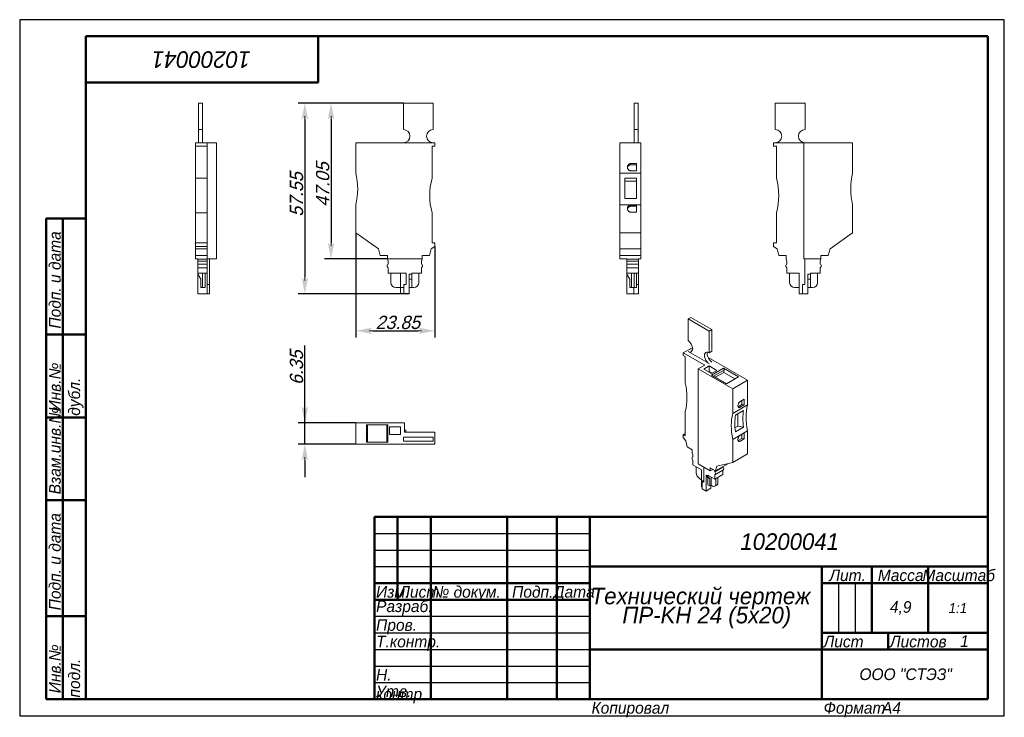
# Model space of a CAD drawing. Header units: millimetres. Extents: x 0 to 297, y 0 to 210.
import ezdxf

# ---------------------------------------------------------------- set-up
doc = ezdxf.new("R2010")
doc.units = ezdxf.units.MM
doc.styles.add('TextStyle_1', font='T-FLEX Type A.TTF', dxfattribs={"oblique": 15, "height": 4})
doc.dimstyles.new('DIM_ST_1', dxfattribs={"dimtxt": 4, "dimasz": 5, "dimexe": 2, "dimexo": 0, "dimgap": 0.5, "dimtad": 1, "dimrnd": 0.01, "dimdsep": 46, "dimtxsty": 'TextStyle_1', "dimblk": 'Arrow_3_C7_Status', "dimcen": 0.09, "dimclrd": 7, "dimclre": 7, "dimclrt": 7, "dimazin": 0, "dimtfac": 1, "dimtdec": 0, "dimtmove": 0, "dimatfit": 0, "dimldrblk": 'NONE', "dimfxl": 1, "dimtvp": 1, "dimtolj": 1, "dimarcsym": 0})
doc.dimstyles.new('DIM_ST_2', dxfattribs={"dimtxt": 4, "dimasz": 5, "dimexe": 2, "dimexo": 0, "dimgap": 0.5, "dimtad": 1, "dimrnd": 0.01, "dimdsep": 46, "dimtxsty": 'TextStyle_1', "dimblk": 'Arrow_3_C7_Status', "dimcen": 0.09, "dimclrd": 7, "dimclre": 7, "dimclrt": 7, "dimazin": 0, "dimtfac": 1, "dimtdec": 0, "dimtmove": 0, "dimatfit": 0, "dimldrblk": 'NONE', "dimfxl": 1, "dimtvp": 1, "dimtolj": 1, "dimarcsym": 0})

# ---------------------------------------------------------------- blocks, each defined once
blk = doc.blocks.new('Arrow_3_C7_Status')
at = {"color": 7, "linetype": 'Continuous', "lineweight": 0}
blk.add_line((-1, 0), (-0.8, 0), dxfattribs=at)
at = {"color": 7}
blk.add_solid([(-1, -0.2), (0, 0), (-0.8, 0), (-1, 0.2)], dxfattribs=at)
blk = doc.blocks.new('*D5')
at = {"color": 7, "lineweight": -2}
for p, q in [((115.73, 184.86), (91.91, 184.86)), ((93.91, 179.86), (93.91, 142.81)), ((110.93, 137.81), (91.91, 137.81))]:
    blk.add_line(p, q, dxfattribs=at)
at = {"layer": 'Defpoints', "color": 0}
for p in [(115.73, 184.86), (93.91, 137.81), (110.93, 137.81)]:
    blk.add_point(p, dxfattribs=at)
at = {"color": 7, "lineweight": -2, "xscale": 5, "yscale": 5, "zscale": 5}
for p, rotation in [((93.91, 184.86), 90.0000000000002), ((93.91, 137.81), 270.0000000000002)]:
    blk.add_blockref('Arrow_3_C7_Status', p, dxfattribs=dict(at, rotation=rotation))
at = {"color": 7, "insert": (91.41, 160.26), "char_height": 4, "attachment_point": 5, "rotation": 90, "style": 'TextStyle_1'}
blk.add_mtext('\\A1;47.05{\\H0.5x;\\S^ ;}', dxfattribs=at)
blk = doc.blocks.new('_None')
blk = doc.blocks.new('*D6')
at = {"color": 7, "lineweight": -2}
for p, q in [((115.73, 184.86), (84.01, 184.86)), ((86.01, 179.86), (86.01, 132.31)), ((117.48, 127.31), (84.01, 127.31))]:
    blk.add_line(p, q, dxfattribs=at)
at = {"layer": 'Defpoints', "color": 0}
for p in [(115.73, 184.86), (86.01, 127.31), (117.48, 127.31)]:
    blk.add_point(p, dxfattribs=at)
at = {"color": 7, "lineweight": -2, "xscale": 5, "yscale": 5, "zscale": 5}
for p, rotation in [((86.01, 184.86), 90.0000000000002), ((86.01, 127.31), 270.0000000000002)]:
    blk.add_blockref('Arrow_3_C7_Status', p, dxfattribs=dict(at, rotation=rotation))
at = {"color": 7, "insert": (83.51, 157.25), "char_height": 4, "attachment_point": 5, "rotation": 90, "style": 'TextStyle_1'}
blk.add_mtext('\\A1;57.55{\\H0.5x;\\S^ ;}', dxfattribs=at)
blk = doc.blocks.new('*D7')
at = {"color": 7, "lineweight": -2}
for p, q in [((101.38, 145.66), (101.38, 114.14)), ((125.23, 141.6), (125.23, 114.14)), ((106.38, 116.14), (120.23, 116.14))]:
    blk.add_line(p, q, dxfattribs=at)
at = {"layer": 'Defpoints', "color": 0}
for p in [(101.38, 145.66), (125.23, 141.6), (125.23, 116.14)]:
    blk.add_point(p, dxfattribs=at)
at = {"color": 7, "lineweight": -2, "xscale": 5, "yscale": 5, "zscale": 5, "rotation": 180}
blk.add_blockref('Arrow_3_C7_Status', (101.38, 116.14), dxfattribs=at)
at = {"color": 7, "lineweight": -2, "xscale": 5, "yscale": 5, "zscale": 5}
blk.add_blockref('Arrow_3_C7_Status', (125.23, 116.14), dxfattribs=at)
at = {"color": 7, "insert": (114.07, 118.64), "char_height": 4, "attachment_point": 5, "style": 'TextStyle_1'}
blk.add_mtext('\\A1;23.85{\\H0.5x;\\S^ ;}', dxfattribs=at)
blk = doc.blocks.new('*D8')
at = {"color": 7, "lineweight": -2}
for p, q in [((86.01, 88.33), (86.01, 111.67)), ((86.01, 93.33), (86.01, 98.33)), ((101.38, 88.33), (84.01, 88.33)), ((86.01, 81.98), (86.01, 88.33)), ((101.38, 81.98), (84.01, 81.98)), ((86.01, 76.98), (86.01, 71.98))]:
    blk.add_line(p, q, dxfattribs=at)
at = {"layer": 'Defpoints', "color": 0}
for p in [(86.01, 88.33), (101.38, 88.33), (101.38, 81.98)]:
    blk.add_point(p, dxfattribs=at)
at = {"color": 7, "lineweight": -2, "xscale": 5, "yscale": 5, "zscale": 5}
for p, rotation in [((86.01, 88.33), 270), ((86.01, 81.98), 90)]:
    blk.add_blockref('Arrow_3_C7_Status', p, dxfattribs=dict(at, rotation=rotation))
at = {"color": 7, "insert": (83.51, 105), "char_height": 4, "attachment_point": 5, "rotation": 90, "style": 'TextStyle_1'}
blk.add_mtext('\\A1;6.35{\\H0.5x;\\S^ ;}', dxfattribs=at)
blk = doc.blocks.new('_FR1Страница_1')
at = {"color": 7, "linetype": 'Continuous', "lineweight": 25}
for p, q in [((0, 210), (0, 0)), ((297, 210), (0, 210)), ((297, 0), (297, 210)), ((107, 55), (172, 55)), ((107, 50), (172, 50)), ((107, 45), (172, 45)), ((247, 40), (247, 25)), ((252, 40), (252, 25)), ((107, 30), (172, 30)), ((107, 25), (172, 25)), ((107, 20), (172, 20)), ((242, 20), (292, 20)), ((262, 20), (262, 20)), ((107, 15), (172, 15)), ((107, 10), (172, 10)), ((0, 0), (297, 0))]:
    blk.add_line(p, q, dxfattribs=at)
at = {"color": 7, "linetype": 'Continuous', "lineweight": 50}
for p, q in [((20, 5), (20, 205)), ((20, 205), (292, 205)), ((90, 191), (90, 205)), ((292, 205), (292, 5)), ((20, 191), (90, 191)), ((8, 5), (8, 150)), ((8, 150), (20, 150)), ((13, 150), (13, 5)), ((8, 115), (20, 115)), ((8, 90), (20, 90)), ((20, 65), (8, 65)), ((107, 5), (107, 60)), ((107, 60), (292, 60)), ((114, 60), (114, 35)), ((124, 60), (124, 5)), ((147, 60), (147, 5)), ((162, 60), (162, 5)), ((172, 60), (172, 5)), ((172, 45), (292, 45)), ((242, 45), (242, 5)), ((257, 45), (257, 25)), ((274, 45), (274, 25)), ((107, 40), (172, 40)), ((242, 40), (292, 40)), ((107, 35), (172, 35)), ((8, 30), (20, 30)), ((242, 25), (292, 25)), ((262, 25), (262, 20)), ((172, 20), (292, 20)), ((20, 5), (8, 5)), ((292, 5), (20, 5))]:
    blk.add_line(p, q, dxfattribs=at)
at = {"color": 7}
for s, insert, char_height, width, attachment_point, rotation in [('\\pl0.5;{\\fT-FLEX Type A|b0|i1;\\l\\C250;10200041 \\P}', (55, 198), 5, 72.5, 5, 180), ('\\pl0.5;{\\fT-FLEX Type A|b0|i1;\\l\\C250; Подп. и дата\\P}', (8.875, 115), 3.5, 36.75, 1, 90), ('\\pl0.5;{\\fT-FLEX Type A|b0|i1;\\l\\C250;\\P}', (16.5, 132.5), 3.5, 36.75, 5, 90), ('\\pl0.5;{\\fT-FLEX Type A|b0|i1;\\l\\C250; Инв.№ дубл.\\P}', (8.875, 90), 3.5, 26.75, 1, 90), ('\\pl0.5;{\\fT-FLEX Type A|b0|i1;\\l\\C250;\\P}', (16.5, 102.5), 3.5, 26.75, 5, 90), ('\\pl0.5;{\\fT-FLEX Type A|b0|i1;\\l\\C250; Взам.инв.№\\P}', (8.875, 65), 3.5, 26.75, 1, 90), ('\\pl0.5;{\\fT-FLEX Type A|b0|i1;\\l\\C250;\\P}', (16.5, 77.5), 3.5, 26.75, 5, 90), ('\\pl0.5;{\\fT-FLEX Type A|b0|i1;\\l\\C250; Подп. и дата\\P}', (8.875, 30), 3.5, 36.75, 1, 90), ('\\pl0.5;{\\fT-FLEX Type A|b0|i1;\\l\\C250;\\P}', (16.5, 47.5), 3.5, 36.75, 5, 90), ('\\pl0.5;{\\fT-FLEX Type A|b0|i1;\\l\\C250; Инв.№ подл.\\P}', (8.875, 5), 3.5, 26.75, 1, 90), ('\\pl0.5;{\\fT-FLEX Type A|b0|i1;\\l\\C250;\\H0.857143x;\\P}', (16.5, 17.5), 3.5, 26.75, 5, 90)]:
    blk.add_mtext(s, dxfattribs=dict(at, insert=insert, char_height=char_height, width=width, attachment_point=attachment_point, rotation=rotation))
for s, insert, char_height, width, attachment_point in [('{\\fT-FLEX Type A|b0|i1;\\l\\C250;\\P}', (110.5, 59.125), 3.5, 8.75, 2), ('{\\fT-FLEX Type A|b0|i1;\\l\\C250;\\P}', (114, 59.125), 3.5, 11.75, 1), ('{\\fT-FLEX Type A|b0|i1;\\l\\C250; \\P}', (124, 59.125), 3.5, 24.75, 1), ('{\\fT-FLEX Type A|b0|i1;\\l\\C250;\\P}', (162, 59.125), 3.5, 11.75, 1), ('{\\fT-FLEX Type A|b0|i1;\\l\\C250;\\fT-FLEX Type A|b0|i0;\\P}', (110.5, 54.125), 3.5, 8.75, 2), ('{\\fT-FLEX Type A|b0|i1;\\l\\C250;\\P}', (114, 54.125), 3.5, 11.75, 1), ('{\\fT-FLEX Type A|b0|i1;\\l\\C250; \\P}', (124, 54.125), 3.5, 24.75, 1), ('{\\fT-FLEX Type A|b0|i1;\\l\\C250;\\P}', (162, 54.125), 3.5, 11.75, 1), ('\\pl0.5;{\\fT-FLEX Type A|b0|i1;\\l\\C250;10200041 \\P}', (232, 52.5), 5, 122.5, 5), ('{\\fT-FLEX Type A|b0|i1;\\l\\C250;\\P}', (110.5, 49.125), 3.5, 8.75, 2), ('{\\fT-FLEX Type A|b0|i1;\\l\\C250;\\P}', (114, 49.125), 3.5, 11.75, 1), ('{\\fT-FLEX Type A|b0|i1;\\l\\C250; \\P}', (124, 49.125), 3.5, 24.75, 1), ('{\\fT-FLEX Type A|b0|i1;\\l\\C250;\\P}', (162, 49.125), 3.5, 11.75, 1), ('{\\fT-FLEX Type A|b0|i1;\\l\\C250; \\P}', (110.5, 44.125), 3.5, 8.75, 2), ('{\\fT-FLEX Type A|b0|i1;\\l\\C250;\\P}', (114, 44.125), 3.5, 11.75, 1), ('{\\fT-FLEX Type A|b0|i1;\\l\\C250; \\P}', (124, 44.125), 3.5, 24.75, 1), ('{\\fT-FLEX Type A|b0|i1;\\l\\C250;\\P}', (162, 44.125), 3.5, 11.75, 1), ('\\pl0.5;{\\fT-FLEX Type A|b0|i1;\\l\\C250;Лит.\\P}', (249.5, 44.125), 3.5, 16.75, 2), ('\\pl0.5;{\\fT-FLEX Type A|b0|i1;\\l\\C250;Масса\\P}', (265.5, 44.125), 3.5, 18.75, 2), ('\\pl0.5;{\\fT-FLEX Type A|b0|i1;\\l\\C250;Масштаб\\P}', (283, 44.125), 3.5, 19.75, 2), ('\\pl0.5;{\\fT-FLEX Type A|b0|i1;\\l\\C250;Изм.\\H0.857143x;\\P}', (107, 39.125), 3.5, 8.75, 1), ('\\pl0.5;{\\fT-FLEX Type A|b0|i1;\\l\\C250;Лист\\fT-FLEX Type A|b0|i0;\\H0.857143x;\\P}', (114, 39.125), 3.5, 11.75, 1), ('\\pl0.5;{\\fT-FLEX Type A|b0|i1;\\l\\C250;№ докум.\\P}', (124, 39.125), 3.5, 24.75, 1), ('\\pl0.5;{\\fT-FLEX Type A|b0|i1;\\l\\C250;Подп.\\P}', (154.5, 39.125), 3.5, 16.75, 2), ('\\pl0.5;{\\fT-FLEX Type A|b0|i1;\\l\\C250;Дата\\fT-FLEX Type A|b0|i0;\\H0.857143x;\\P}', (167, 39.125), 3.5, 11.75, 2), ('\\pl0.5;{\\fT-FLEX Type A|b0|i1;\\l\\C250;Разраб.\\P}', (107, 32.5), 3.5, 18.75, 4), ('\\pl0.5;{\\fT-FLEX Type A|b0|i1;\\l\\C250;\\P}', (124, 34.125), 3.5, 24.75, 1), ('\\pl0.5;{\\fT-FLEX Type A|b0|i1;\\l\\C250;\\H0.857143x;\\P}', (162, 34.125), 3.5, 11.75, 1), ('\\pl0.5;{\\fT-FLEX Type A|b0|i1;\\l\\C250;4,9\\P}', (265.5, 32.5), 3.5, 18.75, 5), ('{\\fT-FLEX Type A|b0|i1;\\l\\C250;1:1\\P}', (283, 32.5), 3, 19.5, 5), ('\\pl0.5;{\\fT-FLEX Type A|b0|i1;\\l\\C250;\\P}', (244.5, 32.5), 3.5, 6.75, 5), ('\\pl0.5;{\\fT-FLEX Type A|b0|i1;\\l\\C250;\\P}', (249.5, 32.5), 3.5, 6.75, 5), ('\\pl0.5;{\\fT-FLEX Type A|b0|i1;\\l\\C250;\\P}', (254.5, 32.5), 3.5, 6.75, 5), ('\\pl0.5;{\\fT-FLEX Type A|b0|i1;\\l\\C250;\\H0.857143x;\\P}', (283, 32.5), 3.5, 19.75, 5), ('\\pl0.5;{\\fT-FLEX Type A|b0|i1;\\l\\C250;Пров.\\P}', (107, 29.125), 3.5, 18.75, 1), ('\\pl0.5;{\\fT-FLEX Type A|b0|i1;\\l\\C250;\\P}', (124, 29.125), 3.5, 24.75, 1), ('\\pl0.5;{\\fT-FLEX Type A|b0|i1;\\l\\C250;\\P}', (162, 29.125), 3.5, 11.75, 1), ('\\pl0.5;{\\fT-FLEX Type A|b0|i1;\\l\\C250;Т.контр.\\P}', (107, 24.125), 3.5, 18.75, 1), ('\\pl0.5;{\\fT-FLEX Type A|b0|i1;\\l\\C250;\\P}', (124, 24.125), 3.5, 24.75, 1), ('\\pl0.5;{\\fT-FLEX Type A|b0|i1;\\l\\C250;\\H0.857143x;\\P}', (162, 24.125), 3.5, 11.75, 1), ('\\pl0.5;{\\fT-FLEX Type A|b0|i1;\\l\\C250;Лист\\P}', (242, 24.125), 3.5, 11.75, 1), ('\\pl0.5;{\\fT-FLEX Type A|b0|i1;\\l\\C250;\\H0.857143x;\\P}', (257, 24.125), 3.5, 11.75, 2), ('\\pl0.5;{\\fT-FLEX Type A|b0|i1;\\l\\C250;Листов\\P}', (262, 24.125), 3.5, 17.75, 1), ('{\\fT-FLEX Type A|b0|i1;\\l\\C250;1\\P}', (285, 22.5), 3.5, 15.75, 5), ('\\pl0.5;{\\fT-FLEX Type A|b0|i1;\\l\\C250;\\H0.857143x;\\P}', (285, 24.125), 3.5, 15.75, 2), ('{\\fT-FLEX Type A|b0|i1;\\l\\C250;\\P}', (257, 22.5), 3.5, 11.75, 5), ('\\pl0.5;{\\fT-FLEX Type A|b0|i1;\\l\\C250;\\P}', (107, 19.125), 3.5, 18.75, 1), ('\\pl0.5;{\\fT-FLEX Type A|b0|i1;\\l\\C250;\\P}', (124, 19.125), 3.5, 24.75, 1), ('\\pl0.5;{\\fT-FLEX Type A|b0|i1;\\l\\C250;\\P}', (162, 19.125), 3.5, 11.75, 1), ('{\\fT-FLEX Type A|b0|i1;\\l\\C250;}', (207, 20), 3, 71.5, 5), ('\\pl0.5;{\\fT-FLEX Type A|b0|i1;\\l\\C250;Н. контр.\\P}', (107, 14.125), 3.5, 18.75, 1), ('\\pl0.5;{\\fT-FLEX Type A|b0|i1;\\l\\C250;\\P}', (124, 14.125), 3.5, 24.75, 1), ('\\pl0.5;{\\fT-FLEX Type A|b0|i1;\\l\\C250;\\H0.857143x;\\P}', (162, 14.125), 3.5, 11.75, 1), ('\\pl0.6;{\\fT-FLEX Type A|b0|i1;\\l\\C250; \\P}', (207, 12.5), 3.5, 71.75, 5), ('\\pl0.5;{\\fT-FLEX Type A|b0|i1;\\l\\C250;ООО "СТЭЗ"\\P}', (267, 12.5), 3.5, 51.75, 5), ('\\pl0.5;{\\fT-FLEX Type A|b0|i1;\\l\\C250;Утв.\\P}', (107, 9.125), 3.5, 18.75, 1), ('\\pl0.5;{\\fT-FLEX Type A|b0|i1;\\l\\C250;\\P}', (124, 9.125), 3.5, 24.75, 1), ('\\pl0.5;{\\fT-FLEX Type A|b0|i1;\\l\\C250;\\H0.857143x;\\P}', (162, 9.125), 3.5, 11.75, 1), ('\\pl0.5;{\\fT-FLEX Type A|b0|i1;\\l\\C250;Копировал\\P}', (172, 4.125), 3.5, 23.566, 1), ('\\pl0.5;{\\fT-FLEX Type A|b0|i1;\\l\\C250;\\P}', (193.816, 4.125), 3.5, 40.967, 1), ('\\pl0.5;{\\fT-FLEX Type A|b0|i1;\\l\\C250;Формат\\P}', (242, 4.125), 3.5, 18.675, 1), ('\\pl0.5;{\\fT-FLEX Type A|b0|i1;\\l\\C250;\\P}', (258.925, 4.125), 3.5, 9.825, 1), ('{\\fT-FLEX Type A|b0|i1;\\l\\C250;A4\\P}', (262.962, 4.125), 3.5, 9.825, 2)]:
    blk.add_mtext(s, dxfattribs=dict(at, insert=insert, char_height=char_height, width=width, attachment_point=attachment_point))
at = {"color": 7, "insert": (207, 32.5), "char_height": 5, "width": 72.5, "attachment_point": 5, "line_spacing_factor": 0.69}
blk.add_mtext('\\pl0.5;{\\fT-FLEX Type A|b0|i1;\\l\\C250;Технический чертеж    ПР-KH 24 (5x20)\\P}', dxfattribs=at)
blk = doc.blocks.new('Страница_1')
at = {"color": 7, "linetype": 'Continuous', "lineweight": 20}
for p, q in [((53.893, 176.856), (53.893, 184.856)), ((53.893, 184.856), (55.093, 184.856)), ((55.093, 184.856), (55.093, 176.856)), ((115.73, 184.856), (115.73, 176.856)), ((124.73, 184.856), (115.73, 184.856)), ((124.73, 176.856), (124.73, 184.856)), ((186.56, 184.856), (185.36, 184.856)), ((185.36, 176.856), (185.36, 184.856)), ((186.56, 184.856), (186.56, 176.856)), ((227.898, 184.856), (227.898, 176.856)), ((236.898, 184.856), (227.898, 184.856)), ((236.898, 176.856), (236.898, 184.856)), ((53.893, 172.856), (53.893, 176.856)), ((53.893, 176.856), (55.093, 176.856)), ((55.093, 172.856), (55.093, 176.856)), ((185.36, 176.856), (185.36, 172.856)), ((186.56, 176.856), (185.36, 176.856)), ((186.56, 176.856), (186.56, 172.856)), ((56.593, 172.856), (53.043, 172.856)), ((53.043, 171.856), (53.043, 172.856)), ((56.593, 172.856), (59.393, 172.856)), ((56.593, 172.856), (56.593, 171.856)), ((59.393, 137.806), (59.393, 172.856)), ((125.23, 172.856), (101.38, 172.856)), ((101.38, 172.856), (101.38, 163.725)), ((125.23, 171.856), (125.23, 172.856)), ((181.06, 172.856), (187.41, 172.856)), ((181.06, 163.725), (181.06, 172.856)), ((187.41, 172.856), (187.41, 163.725)), ((227.398, 172.856), (236.548, 172.856)), ((227.398, 172.856), (227.398, 171.856)), ((236.548, 137.806), (236.548, 172.856)), ((251.248, 172.856), (236.548, 172.856)), ((251.248, 163.725), (251.248, 172.856)), ((53.043, 171.856), (53.043, 162.203)), ((53.043, 171.856), (56.593, 171.856)), ((56.593, 171.856), (56.593, 162.203)), ((124.38, 171.856), (125.23, 171.856)), ((124.38, 171.856), (124.38, 162.203)), ((227.398, 171.856), (228.248, 171.856)), ((228.248, 171.856), (228.248, 162.203)), ((186.01, 166.57), (184.31, 166.57)), ((186.01, 164.442), (186.01, 166.57)), ((181.06, 154.187), (181.06, 163.725)), ((181.06, 163.725), (187.41, 163.725)), ((184.31, 166.206), (186.01, 166.206)), ((184.31, 164.442), (186.01, 164.442)), ((187.41, 154.187), (187.41, 163.725)), ((53.043, 162.203), (56.593, 162.203)), ((53.043, 151.713), (53.043, 162.203)), ((56.593, 151.713), (56.593, 162.203)), ((182.56, 162.171), (186.01, 162.171)), ((182.56, 156.041), (182.56, 162.171)), ((186.01, 161.268), (182.56, 161.268)), ((186.01, 156.041), (186.01, 162.171)), ((182.56, 156.041), (186.01, 156.041)), ((53.043, 151.713), (56.593, 151.713)), ((53.043, 142.632), (53.043, 151.713)), ((56.593, 151.713), (56.593, 142.632)), ((101.38, 145.656), (101.38, 154.187)), ((124.38, 142.632), (124.38, 151.713)), ((181.06, 154.187), (181.06, 145.656)), ((181.06, 154.187), (187.41, 154.187)), ((186.01, 154.07), (184.31, 154.07)), ((184.31, 153.706), (186.01, 153.706)), ((184.31, 151.942), (186.01, 151.942)), ((186.01, 151.942), (186.01, 154.07)), ((187.41, 145.656), (187.41, 154.187)), ((228.248, 151.713), (228.248, 142.632)), ((251.248, 154.187), (251.248, 145.656)), ((101.38, 145.656), (108.183, 140.892)), ((181.06, 140.892), (181.06, 145.656)), ((181.06, 145.656), (187.41, 145.656)), ((187.41, 145.656), (187.41, 140.892)), ((244.445, 140.892), (251.248, 145.656)), ((56.593, 142.632), (53.043, 142.632)), ((53.043, 141.6), (53.043, 142.632)), ((56.593, 142.632), (56.593, 141.6)), ((125.23, 142.632), (124.38, 142.632)), ((125.23, 141.6), (125.23, 142.632)), ((228.248, 142.632), (227.398, 142.632)), ((227.398, 142.632), (227.398, 141.6)), ((53.043, 141.6), (56.593, 141.6)), ((53.043, 140.856), (53.043, 141.6)), ((53.043, 138.856), (53.043, 140.856)), ((53.043, 140.856), (56.593, 140.856)), ((56.593, 141.6), (56.593, 140.856)), ((56.593, 140.856), (56.593, 138.856)), ((108.183, 140.892), (108.729, 138.856)), ((123.631, 138.856), (124.166, 140.856)), ((124.166, 140.856), (125.23, 141.6)), ((181.06, 138.856), (181.06, 140.892)), ((181.06, 140.892), (187.41, 140.892)), ((187.41, 140.892), (187.41, 138.856)), ((227.398, 141.6), (228.461, 140.856)), ((228.461, 140.856), (228.997, 138.856)), ((243.899, 138.856), (244.445, 140.892)), ((53.043, 137.806), (53.043, 138.856)), ((56.593, 138.856), (53.043, 138.856)), ((53.043, 137.806), (53.768, 137.806)), ((53.768, 137.717), (53.768, 137.806)), ((56.593, 137.717), (53.768, 137.717)), ((53.768, 137.717), (53.768, 137.167)), ((56.593, 137.167), (53.768, 137.167)), ((53.768, 137.167), (53.768, 136.274)), ((56.593, 138.856), (56.593, 137.717)), ((59.393, 137.806), (56.593, 137.806)), ((56.593, 137.717), (56.593, 137.167)), ((56.593, 136.274), (56.593, 137.167)), ((57.268, 130.156), (57.268, 137.806)), ((108.729, 138.856), (110.93, 138.856)), ((110.93, 138.856), (110.93, 137.806)), ((110.93, 137.806), (121.43, 137.806)), ((110.93, 137.806), (110.93, 137.717)), ((110.93, 137.717), (111.13, 137.167)), ((111.13, 137.167), (111.13, 136.274)), ((121.43, 137.717), (121.23, 137.167)), ((121.23, 137.167), (121.23, 136.274)), ((121.43, 137.806), (121.43, 138.856)), ((121.43, 138.856), (123.631, 138.856)), ((121.43, 137.717), (121.43, 137.806)), ((181.06, 137.806), (181.06, 138.856)), ((187.41, 138.856), (181.06, 138.856)), ((181.06, 137.806), (183.185, 137.806)), ((183.185, 137.717), (183.185, 137.806)), ((186.685, 137.717), (183.185, 137.717)), ((183.185, 137.167), (183.185, 137.717)), ((186.685, 137.167), (183.185, 137.167)), ((183.185, 136.274), (183.185, 137.167)), ((186.685, 137.806), (187.41, 137.806)), ((186.685, 137.806), (186.685, 137.717)), ((186.685, 137.717), (186.685, 137.167)), ((186.685, 137.167), (186.685, 136.274)), ((187.41, 138.856), (187.41, 137.806)), ((228.997, 138.856), (231.198, 138.856)), ((231.198, 138.856), (231.198, 137.717)), ((231.198, 137.717), (231.398, 137.167)), ((231.398, 136.274), (231.398, 137.167)), ((236.548, 137.806), (241.698, 137.806)), ((236.848, 130.156), (236.848, 137.806)), ((241.498, 137.167), (241.698, 137.717)), ((241.498, 136.274), (241.498, 137.167)), ((241.698, 138.856), (243.899, 138.856)), ((241.698, 137.806), (241.698, 138.856)), ((241.698, 137.717), (241.698, 137.806)), ((53.768, 135.556), (53.768, 136.274)), ((56.593, 136.274), (53.768, 136.274)), ((53.768, 135.556), (53.768, 135.109)), ((53.768, 135.109), (53.768, 133.506)), ((56.593, 135.109), (53.768, 135.109)), ((56.593, 135.556), (56.593, 136.274)), ((56.593, 135.109), (56.593, 135.556)), ((56.593, 135.109), (56.593, 133.506)), ((110.872, 135.556), (111.13, 135.109)), ((111.13, 135.109), (111.13, 133.506)), ((121.488, 135.556), (121.23, 135.109)), ((121.23, 135.109), (121.23, 133.506)), ((183.185, 136.274), (183.185, 135.556)), ((183.185, 136.274), (186.685, 136.274)), ((183.185, 135.109), (183.185, 135.556)), ((183.185, 133.506), (183.185, 135.109)), ((183.185, 135.109), (186.685, 135.109)), ((186.685, 136.274), (186.685, 135.556)), ((186.685, 135.556), (186.685, 135.109)), ((186.685, 135.109), (186.685, 133.506)), ((231.398, 135.109), (231.14, 135.556)), ((231.398, 135.109), (231.398, 133.506)), ((241.498, 135.109), (241.756, 135.556)), ((241.498, 133.506), (241.498, 135.109)), ((53.768, 133.506), (56.593, 133.506)), ((53.768, 133.206), (53.768, 133.506)), ((53.768, 133.206), (53.768, 127.306)), ((54.618, 131.734), (53.768, 133.206)), ((54.618, 131.734), (54.618, 129.156)), ((55.118, 133.506), (55.118, 130.656)), ((55.918, 130.656), (55.918, 133.506)), ((56.593, 127.306), (56.593, 133.506)), ((116.58, 133.506), (111.13, 133.506)), ((111.98, 130.656), (111.98, 133.506)), ((114.88, 129.156), (114.88, 133.506)), ((116.58, 133.506), (116.58, 130.156)), ((117.48, 133.206), (117.48, 127.306)), ((118.28, 133.206), (117.48, 133.206)), ((117.48, 131.734), (118.28, 131.734)), ((121.23, 133.506), (118.28, 133.506)), ((118.28, 133.206), (118.28, 133.506)), ((118.28, 131.734), (118.28, 133.206)), ((118.28, 131.734), (118.28, 129.156)), ((120.38, 133.506), (120.38, 130.656)), ((183.185, 133.506), (183.185, 133.206)), ((186.685, 133.506), (183.185, 133.506)), ((183.185, 133.206), (184.035, 131.734)), ((183.185, 127.306), (183.185, 133.206)), ((184.035, 129.156), (184.035, 131.734)), ((184.535, 130.656), (184.535, 133.506)), ((185.335, 130.656), (185.335, 133.506)), ((186.01, 129.156), (186.01, 133.506)), ((186.685, 133.506), (186.685, 130.156)), ((235.148, 133.506), (231.398, 133.506)), ((232.248, 130.656), (232.248, 133.506)), ((235.148, 127.306), (235.148, 133.506)), ((237.748, 127.306), (237.748, 133.206)), ((237.748, 133.206), (238.548, 133.206)), ((238.548, 131.734), (237.748, 131.734)), ((241.498, 133.506), (238.548, 133.506)), ((238.548, 133.506), (238.548, 133.206)), ((238.548, 133.206), (238.548, 131.734)), ((238.548, 129.156), (238.548, 131.734)), ((240.648, 130.656), (240.648, 133.506)), ((55.118, 129.156), (54.618, 129.156)), ((55.118, 129.156), (55.118, 130.656)), ((55.918, 129.156), (55.118, 129.156)), ((55.918, 129.156), (55.918, 130.656)), ((56.593, 130.156), (57.268, 130.156)), ((57.268, 127.306), (57.268, 130.156)), ((113.48, 129.156), (114.88, 129.156)), ((114.88, 129.156), (114.88, 127.306)), ((115.88, 129.156), (114.88, 129.156)), ((115.88, 130.156), (115.88, 127.306)), ((116.58, 130.156), (115.88, 130.156)), ((117.48, 129.156), (118.28, 129.156)), ((118.28, 129.156), (118.88, 129.156)), ((184.535, 129.156), (184.035, 129.156)), ((184.535, 129.156), (184.535, 130.656)), ((185.335, 129.156), (184.535, 129.156)), ((185.21, 129.156), (185.21, 127.306)), ((185.335, 129.156), (185.335, 130.656)), ((186.01, 129.156), (185.335, 129.156)), ((186.01, 130.156), (186.685, 130.156)), ((186.685, 130.156), (186.685, 127.306)), ((233.748, 129.156), (235.148, 129.156)), ((236.848, 130.156), (236.148, 130.156)), ((236.148, 127.306), (236.148, 130.156)), ((238.548, 129.156), (237.748, 129.156)), ((238.548, 129.156), (239.148, 129.156)), ((56.593, 127.306), (53.768, 127.306)), ((56.593, 127.306), (57.268, 127.306)), ((114.88, 127.306), (115.88, 127.306)), ((117.48, 127.306), (115.88, 127.306)), ((185.21, 127.306), (183.185, 127.306)), ((186.685, 127.306), (185.21, 127.306)), ((236.148, 127.306), (235.148, 127.306)), ((237.748, 127.306), (236.148, 127.306)), ((202.441, 120.195), (201.592, 119.706)), ((201.592, 119.706), (201.592, 113.174)), ((207.956, 116.031), (201.592, 119.706)), ((202.441, 120.195), (208.805, 116.521)), ((208.805, 116.521), (207.956, 116.031)), ((207.956, 109.499), (207.956, 116.031)), ((208.805, 116.521), (208.805, 109.989)), ((200.178, 109.499), (202.688, 110.949)), ((201.592, 109.908), (207.956, 106.233)), ((202.688, 110.949), (203.006, 110.765)), ((208.805, 109.989), (207.956, 109.499)), ((200.178, 109.499), (206.648, 105.764)), ((200.178, 109.499), (200.178, 108.683)), ((200.178, 108.683), (200.779, 108.336)), ((200.779, 108.336), (200.779, 100.454)), ((207.648, 108.085), (219.553, 101.212)), ((206.648, 105.764), (204.668, 104.621)), ((204.668, 76.003), (204.668, 104.621)), ((215.063, 98.62), (204.668, 104.621)), ((206.33, 104.6), (207.956, 105.539)), ((208.664, 103.253), (206.33, 104.6)), ((207.956, 105.539), (207.956, 103.906)), ((207.956, 105.539), (210.29, 104.192)), ((212.334, 104.91), (208.657, 102.787)), ((210.29, 104.192), (208.664, 103.253)), ((209.249, 102.446), (212.551, 104.352)), ((212.551, 104.352), (212.334, 104.91)), ((212.334, 104.91), (216.854, 102.3)), ((212.358, 103.59), (212.358, 104.241)), ((207.956, 103.906), (207.744, 103.784)), ((208.876, 103.376), (207.956, 103.906)), ((213.177, 100.178), (208.657, 102.787)), ((209.813, 102.12), (212.358, 103.59)), ((215.723, 101.647), (212.358, 103.59)), ((213.177, 100.178), (216.854, 102.3)), ((215.063, 98.62), (219.553, 101.212)), ((219.553, 101.212), (219.553, 93.756)), ((215.063, 91.164), (215.063, 98.62)), ((218.563, 95.508), (217.361, 94.814)), ((217.856, 95.1), (217.856, 93.881)), ((218.563, 93.77), (218.563, 95.508)), ((215.063, 91.164), (219.553, 93.756)), ((217.856, 93.881), (216.715, 93.222)), ((217.361, 93.076), (218.563, 93.77)), ((218.563, 93.77), (217.856, 93.881)), ((200.779, 91.889), (200.779, 84.475)), ((215.9, 90.637), (218.339, 92.046)), ((216.583, 87.33), (216.583, 91.032)), ((101.38, 88.326), (116.08, 88.326)), ((101.38, 88.326), (101.38, 81.976)), ((104.621, 87.751), (104.621, 82.551)), ((104.621, 87.751), (111.013, 87.751)), ((104.927, 87.751), (104.927, 82.551)), ((110.707, 87.751), (110.707, 82.551)), ((111.013, 82.551), (111.013, 87.751)), ((111.58, 84.876), (111.58, 87.176)), ((111.58, 87.176), (114.88, 87.176)), ((114.88, 87.176), (114.88, 84.876)), ((116.08, 85.526), (116.08, 88.326)), ((116.08, 86.201), (116.48, 86.201)), ((116.48, 85.526), (116.48, 86.201)), ((215.757, 86.853), (216.583, 87.33)), ((215.867, 85.651), (218.306, 87.06)), ((218.306, 87.06), (216.583, 87.33)), ((114.88, 84.876), (111.58, 84.876)), ((115.73, 84.026), (124.73, 84.026)), ((115.73, 82.826), (115.73, 84.026)), ((125.23, 85.526), (116.08, 85.526)), ((124.73, 82.826), (124.73, 84.026)), ((125.23, 85.526), (125.23, 81.976)), ((200.178, 84.822), (200.779, 85.169)), ((200.779, 84.475), (200.178, 84.822)), ((200.178, 84.822), (200.178, 83.979)), ((200.178, 83.979), (200.93, 82.937)), ((215.063, 83.377), (219.553, 85.969)), ((215.063, 83.377), (215.063, 76.411)), ((217.856, 83.675), (216.715, 83.016)), ((218.563, 85.302), (217.361, 84.608)), ((217.361, 82.87), (218.563, 83.564)), ((217.856, 84.894), (217.856, 83.675)), ((218.563, 83.564), (217.856, 83.675)), ((218.563, 83.564), (218.563, 85.302)), ((219.553, 79.003), (219.553, 85.969)), ((125.23, 81.976), (101.38, 81.976)), ((111.013, 82.551), (104.621, 82.551)), ((124.73, 82.826), (115.73, 82.826)), ((200.93, 82.937), (201.309, 81.086)), ((201.309, 81.086), (202.865, 80.187)), ((203.007, 77.046), (202.824, 77.516)), ((202.865, 80.187), (202.865, 79.257)), ((202.865, 79.257), (203.007, 78.726)), ((203.007, 78.05), (202.88, 77.977)), ((203.007, 77.998), (203.007, 78.726)), ((215.063, 76.411), (219.553, 79.003)), ((203.007, 77.046), (203.007, 75.737)), ((205.658, 74.206), (203.007, 75.737)), ((204.085, 73.339), (204.085, 75.115)), ((204.668, 76.003), (208.31, 73.9)), ((206.383, 70.501), (206.383, 75.013)), ((208.31, 74.757), (209.866, 73.859)), ((208.31, 73.9), (208.31, 74.757)), ((208.31, 73.9), (209.052, 74.329)), ((209.671, 73.599), (212.146, 75.028)), ((213.768, 76.111), (209.866, 73.859)), ((209.866, 73.859), (210.252, 75.299)), ((210.252, 75.299), (215.063, 76.411)), ((212.146, 75.175), (212.146, 75.028)), ((212.328, 74.336), (212.146, 74.076)), ((205.146, 71.502), (205.658, 71.206)), ((205.658, 69.144), (205.658, 74.206)), ((207.02, 67.807), (207.02, 72.624)), ((207.621, 71.769), (207.02, 72.624)), ((207.02, 72.624), (207.585, 72.298)), ((207.585, 72.543), (207.585, 72.298)), ((209.671, 71.338), (207.585, 72.543)), ((207.585, 72.298), (208.186, 71.443)), ((207.621, 71.769), (207.621, 69.665)), ((208.186, 71.443), (207.621, 71.769)), ((208.186, 69.338), (208.186, 71.443)), ((208.54, 71.992), (208.54, 69.542)), ((209.671, 72.647), (212.146, 74.076)), ((209.671, 73.599), (209.671, 73.972)), ((209.671, 72.647), (209.854, 72.907)), ((212.146, 72.767), (209.671, 71.338)), ((209.671, 71.338), (209.671, 72.647)), ((210.025, 69.909), (210.025, 71.542)), ((210.59, 70.236), (210.59, 71.869)), ((212.146, 74.076), (212.146, 72.767)), ((205.888, 69.011), (205.658, 69.144)), ((206.365, 71.063), (205.888, 70.787)), ((205.888, 68.46), (205.888, 70.787)), ((206.383, 70.501), (205.888, 70.787)), ((207.02, 67.807), (205.888, 68.46)), ((206.365, 71.063), (206.383, 71.053)), ((208.451, 68.634), (207.02, 67.807)), ((208.186, 69.338), (207.621, 69.665)), ((208.54, 69.542), (208.186, 69.338)), ((208.575, 69.522), (208.451, 69.45)), ((208.451, 69.491), (208.451, 68.634)), ((208.54, 69.542), (208.964, 69.297)), ((209.714, 69.223), (210.28, 69.549))]:
    blk.add_line(p, q, dxfattribs=at)
at = {"color": 7, "lineweight": 20, "flags": 128}
for points in [[(184.31, 166.57), (184.215, 166.565), (184.119, 166.551), (184.023, 166.526), (183.93, 166.49), (183.839, 166.445), (183.753, 166.39), (183.673, 166.326), (183.599, 166.255), (183.514, 166.15), (183.444, 166.038), (183.387, 165.917), (183.345, 165.786), (183.319, 165.648), (183.31, 165.506), (183.319, 165.364), (183.345, 165.226), (183.387, 165.095), (183.444, 164.974), (183.514, 164.861), (183.599, 164.757), (183.673, 164.686), (183.753, 164.622), (183.839, 164.567), (183.93, 164.522), (184.023, 164.486), (184.119, 164.461), (184.215, 164.447), (184.31, 164.442)], [(184.31, 166.206), (184.189, 166.198), (184.066, 166.174), (183.942, 166.131), (183.85, 166.087), (183.762, 166.033), (183.679, 165.968), (183.603, 165.895), (183.512, 165.784), (183.437, 165.662), (183.38, 165.534), (183.34, 165.402), (183.326, 165.324)], [(184.31, 154.07), (184.215, 154.065), (184.119, 154.051), (184.023, 154.026), (183.93, 153.99), (183.839, 153.945), (183.753, 153.89), (183.673, 153.826), (183.599, 153.755), (183.514, 153.65), (183.444, 153.538), (183.387, 153.417), (183.345, 153.286), (183.319, 153.148), (183.31, 153.006), (183.319, 152.864), (183.345, 152.726), (183.387, 152.595), (183.444, 152.474), (183.514, 152.361), (183.599, 152.257), (183.673, 152.186), (183.753, 152.122), (183.839, 152.067), (183.93, 152.022), (184.023, 151.986), (184.119, 151.961), (184.215, 151.947), (184.31, 151.942)], [(184.31, 153.706), (184.215, 153.701), (184.119, 153.687), (184.023, 153.662), (183.93, 153.626), (183.839, 153.581), (183.753, 153.526), (183.673, 153.462), (183.599, 153.391), (183.514, 153.287), (183.444, 153.174), (183.387, 153.053), (183.345, 152.922), (183.326, 152.824)], [(217.361, 94.814), (217.226, 94.72), (217.092, 94.594), (216.967, 94.439), (216.859, 94.267), (216.772, 94.086), (216.709, 93.904), (216.668, 93.718), (216.654, 93.537), (216.668, 93.372), (216.709, 93.233), (216.772, 93.124), (216.859, 93.043), (216.967, 92.996), (217.092, 92.986), (217.226, 93.014), (217.361, 93.076)], [(217.361, 84.608), (217.226, 84.514), (217.092, 84.387), (216.967, 84.233), (216.859, 84.06), (216.772, 83.88), (216.709, 83.698), (216.668, 83.512), (216.654, 83.331), (216.668, 83.166), (216.709, 83.027), (216.772, 82.918), (216.859, 82.837), (216.967, 82.79), (217.092, 82.78), (217.226, 82.808), (217.361, 82.87)]]:
    blk.add_lwpolyline(points, dxfattribs=at)
at = {"color": 7, "linetype": 'Continuous', "lineweight": 20}
for centre, radius, start, end in [((115.73, 174.856), 2, 270, 90), ((124.73, 174.856), 2, 90, 270), ((227.898, 174.856), 2, 270, 90), ((236.898, 174.856), 2, 90, 270), ((81.956, 158.956), 20, 346.20578, 13.79422), ((270.671, 158.956), 20, 166.20578, 193.79422), ((143.68, 156.958), 20, 164.7964, 195.2036), ((208.948, 156.958), 20, 344.7964, 15.2036), ((111.305, 135.806), 0.5, 110.48732, 210), ((121.055, 135.806), 0.5, 330, 69.51268), ((231.573, 135.806), 0.5, 110.48732, 210), ((241.323, 135.806), 0.5, 330, 69.51268), ((113.48, 130.656), 1.5, 180, 270), ((118.88, 130.656), 1.5, 270, 0), ((233.748, 130.656), 1.5, 180, 270), ((239.148, 130.656), 1.5, 270, 360)]:
    blk.add_arc(centre, radius, start, end, dxfattribs=at)
for centre, major_axis, ratio, start_param, end_param in [((201.592, 111.541), (-1, 1.732), 0.5773508, 2.356195, 5.4977876), ((202.441, 112.03), (-1, 1.732), 0.5773503, 2.3561945, 2.7034436), ((207.956, 107.866), (-1, 1.732), 0.5773508, 5.4977876, 8.6393803), ((208.805, 108.356), (-1, 1.732), 0.5773503, 0.438149, 2.3561945), ((187.132, 104.051), (-10, 17.321), 0.5773503, 3.6616379, 4.1923438), ((233.287, 81.933), (-10, 17.321), 0.5773503, 0.5446436, 1.0261528), ((228.797, 79.341), (-10, 17.321), 0.5773503, 0.5446436, 1.0261528), ((229.858, 79.953), (-10, 17.321), 0.5773503, 0.6239271, 0.9316465), ((232.297, 81.362), (-10, 17.321), 0.5773503, 0.6239271, 0.9316465), ((203.13, 77.544), (-0.25, 0.433), 0.5773503, 5.8553583, 7.5921822), ((212.022, 74.717), (-0.25, 0.433), 0.5773503, 3.403392, 5.140216), ((205.146, 72.726), (-0.75, 1.299), 0.5773503, 0.7853982, 2.3561945), ((209.547, 73.288), (-0.25, 0.433), 0.5773503, 3.403392, 5.140216), ((208.964, 70.522), (-0.75, 1.299), 0.5773503, 2.3561945, 3.9269908), ((209.53, 70.848), (-0.75, 1.299), 0.5773503, 3.1415926, 3.9269908)]:
    blk.add_ellipse(centre, major_axis=major_axis, ratio=ratio, start_param=start_param, end_param=end_param, dxfattribs=at)
blk.add_blockref('_FR1Страница_1', (0, 0))
for base, p1, p2, angle, dimstyle, picture, middle in [((86.01, 127.306), (115.73, 184.856), (117.48, 127.306), 270, 'DIM_ST_2', '*D6', (86.01, 157.25)), ((93.91, 137.806), (115.73, 184.856), (110.93, 137.806), 270, 'DIM_ST_1', '*D5', (93.91, 160.26)), ((86.01, 88.326), (101.38, 81.976), (101.38, 88.326), 90, 'DIM_ST_1', '*D8', (86.01, 105))]:
    dim = blk.add_linear_dim(base=base, p1=p1, p2=p2, angle=angle, text='<>{\\H0.5x;\\S^ ;}', dimstyle=dimstyle)
    dim.commit()
    dim.dimension.update_dxf_attribs({"geometry": picture, "text_midpoint": middle, "dimtype": 160})
dim = blk.add_linear_dim(base=(125.23, 116.14), p1=(101.38, 145.656), p2=(125.23, 141.6), text='<>{\\H0.5x;\\S^ ;}', dimstyle='DIM_ST_2')
dim.commit()
dim.dimension.update_dxf_attribs({"geometry": '*D7', "text_midpoint": (114.07, 116.14), "dimtype": 160})

msp = doc.modelspace()

# ---------------------------------------------------------------- block references
msp.add_blockref('Страница_1', (0, 0))

doc.saveas('drawing.dxf')
